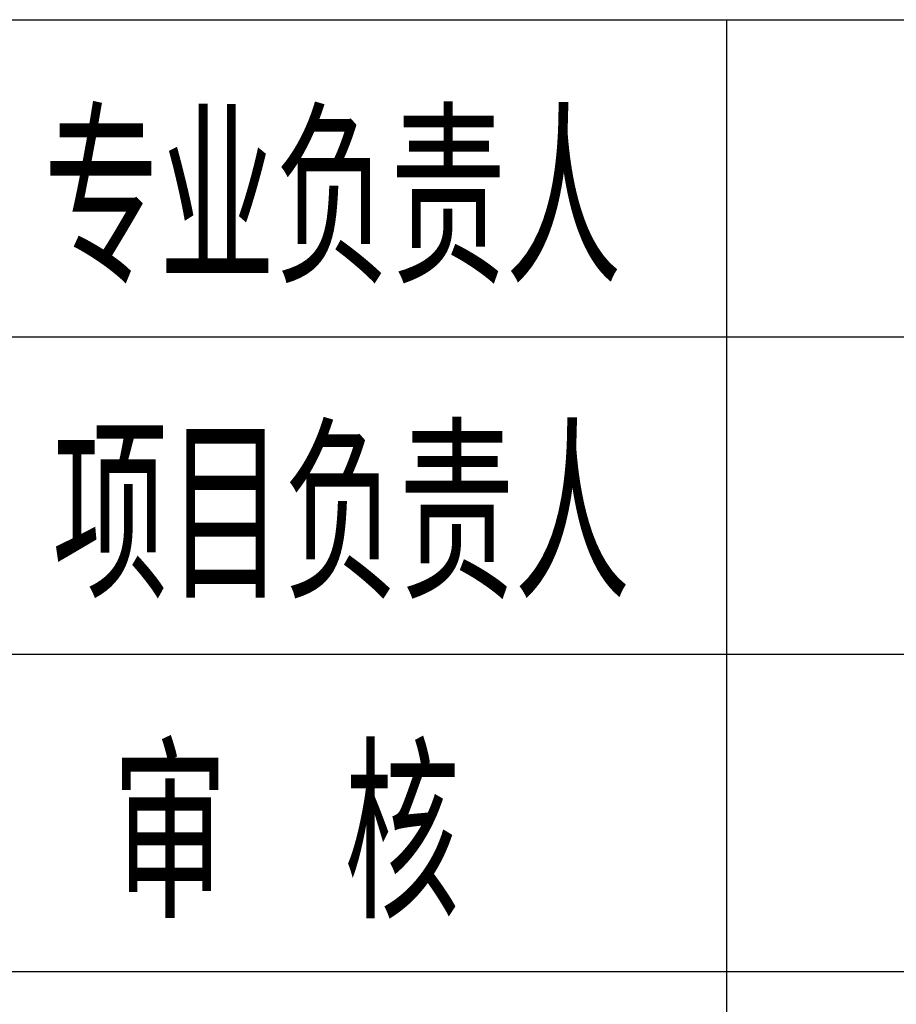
# Model space of a CAD drawing. Extents: x 427948 to 764348, y 274849 to 601549.
# Tile 26 of 212: x 433812 to 435747, y 596977 to 599149. Entities that reach past the tile are written whole.
import ezdxf

# ---------------------------------------------------------------- set-up
doc = ezdxf.new("R2010")
doc.units = 0
doc.header["$LTSCALE"] = 1000
doc.header["$MEASUREMENT"] = 0
doc.layers.get('0').update_dxf_attribs({"linetype": 'CONTINUOUS'})
doc.layers.add('图框', color=4, linetype='CONTINUOUS')
doc.styles.add('HZTXT', font='ROMANS', dxfattribs={"width": 0.8, "bigfont": 'HZTXT'})

msp = doc.modelspace()

# ---------------------------------------------------------------- linework, layer by layer
at = {"layer": '图框'}
for p, q in [((429973, 599149.4), (437573, 599149.4)), ((435373, 597049.4), (435373, 599149.4)), ((429973, 598449.4), (437573, 598449.4)), ((429973, 597749.4), (447973, 597749.4)), ((429973, 597049.4), (447973, 597049.4)), ((435373, 581849.4), (435373, 597049.4))]:
    msp.add_line(p, q, dxfattribs=at)

# ---------------------------------------------------------------- texts
at = {"style": 'HZTXT', "width": 0.7}
for s, p in [('专业负责人', (433866, 598567.5)), ('项目负责人', (433885.1, 597871.7)), ('审', (434016.9, 597166.3)), ('核', (434528.5, 597166.3))]:
    msp.add_text(s, height=364, dxfattribs=at).set_placement(p)

doc.saveas('drawing.dxf')
